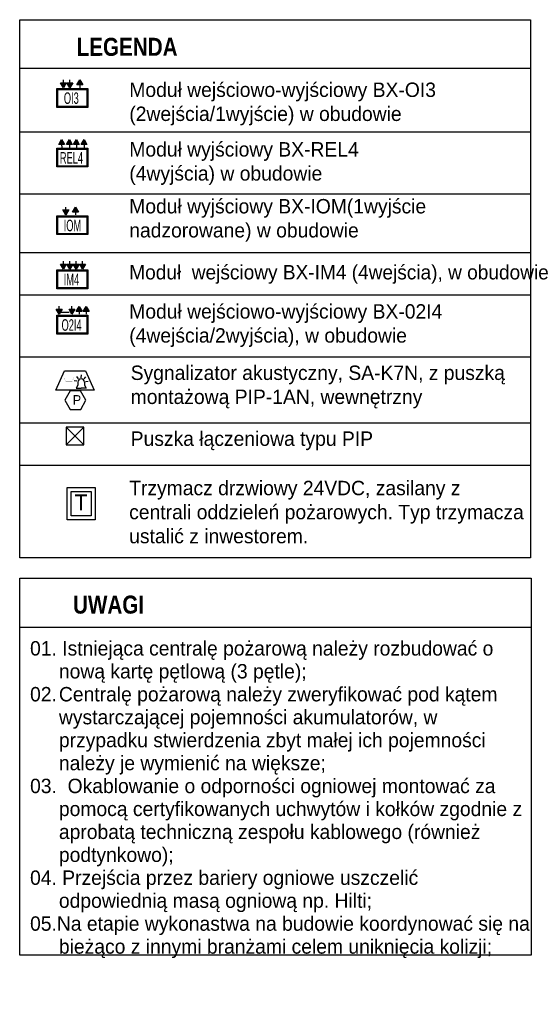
# Model space of a CAD drawing. Header units: millimetres. Extents: x 405 to 2542, y 4022 to 4770.
# Tile 9 of 9: x 2457 to 2542, y 4022 to 4186. Entities that reach past the tile are written whole.
import ezdxf
from ezdxf.enums import TextEntityAlignment as Align

# ---------------------------------------------------------------- set-up
doc = ezdxf.new("R2010")
doc.units = ezdxf.units.MM
for name, color, linetype in [('_TT_ODD_KLAPY', 20, 'Continuous'), ('_TT_opisy', 7, 'Continuous'), ('_TT_SSP_moduły', 94, 'Continuous'), ('_TT_SSP_sygnalizatory', 32, 'Continuous')]:
    doc.layers.add(name, color=color, linetype=linetype)
doc.styles.add('AR-POM', font='txt', dxfattribs={"height": 22})
doc.styles.add('KRIS1', font='txt', dxfattribs={"height": 22})

# ---------------------------------------------------------------- blocks, each defined once
blk = doc.blocks.new('*U75')
for points in [[(-18.6, 40.8), (-24.7, 51.3), (-12.6, 51.3)], [(-5.3, 40.8), (-11.3, 51.3), (0.8, 51.3)], [(15.8, 57.2), (21.9, 46.7), (9.7, 46.7)]]:
    blk.add_hatch(color=0).paths.add_polyline_path(points)
at = {"color": 0}
for p, q in [((-18.6, 51.3), (-18.6, 57.2)), ((-5.3, 51.3), (-5.3, 57.2)), ((15.8, 46.7), (15.8, 40.8))]:
    blk.add_line(p, q, dxfattribs=at)
for points in [[(-18.6, 40.8), (-24.7, 51.3), (-12.6, 51.3)], [(-5.3, 40.8), (-11.3, 51.3), (0.8, 51.3)], [(15.8, 57.2), (21.9, 46.7), (9.7, 46.7)]]:
    blk.add_lwpolyline(points, close=True, dxfattribs=at)
for points in [[(32.3, 0), (-32.3, 0), (-32.3, 39.1), (32.3, 39.1)], [(32.3, 0), (-32.3, 0), (-32.3, 39.1), (32.3, 39.1)], [(-31.3, 38.1), (31.3, 38.1), (31.3, 0.9), (-31.3, 0.9)], [(-31.3, 38.1), (31.3, 38.1), (31.3, 0.9), (-31.3, 0.9)], [(-30.3, 37.1), (30.3, 37.1), (30.3, 1.7), (-30.3, 1.7)], [(-30.3, 37.1), (30.3, 37.1), (30.3, 1.7), (-30.3, 1.7)]]:
    blk.add_lwpolyline(points, close=True)
at = {"color": 0, "insert": (-17.6, 31.2), "char_height": 24, "attachment_point": 1}
blk.add_mtext_dynamic_manual_height_columns('{\\Ftxt|c238;\\W0.6;OI3}', width=68.274, gutter_width=12.5, heights=[0], dxfattribs=at)
at = {"flags": 4}
blk.add_attdef('NRMODUŁU', (42.4, 10.9), '', height=24, dxfattribs=at)
blk = doc.blocks.new('*U77')
for points in [[(-22.2, 57.2), (-16.1, 46.7), (-28.2, 46.7)], [(-6.1, 57.2), (-0.1, 46.7), (-12.2, 46.7)], [(8.4, 57.2), (14.5, 46.7), (2.4, 46.7)], [(24.4, 57.2), (30.5, 46.7), (18.4, 46.7)]]:
    blk.add_hatch(color=0).paths.add_polyline_path(points)
at = {"color": 0}
for p, q in [((-22.2, 46.7), (-22.1, 40.8)), ((-6.1, 46.7), (-6.1, 40.8)), ((8.4, 46.7), (8.4, 40.8)), ((24.4, 46.7), (24.4, 40.8))]:
    blk.add_line(p, q, dxfattribs=at)
for points in [[(-22.2, 57.2), (-16.1, 46.7), (-28.2, 46.7)], [(-6.1, 57.2), (-0.1, 46.7), (-12.2, 46.7)], [(8.4, 57.2), (14.5, 46.7), (2.4, 46.7)], [(24.4, 57.2), (30.5, 46.7), (18.4, 46.7)]]:
    blk.add_lwpolyline(points, close=True, dxfattribs=at)
for points in [[(32.3, 0), (-32.3, 0), (-32.3, 39.1), (32.3, 39.1)], [(-31.3, 38.1), (31.3, 38.1), (31.3, 0.9), (-31.3, 0.9)], [(-30.3, 37.1), (30.3, 37.1), (30.3, 1.7), (-30.3, 1.7)]]:
    blk.add_lwpolyline(points, close=True)
at = {"color": 0, "insert": (-25.9, 31), "char_height": 24, "attachment_point": 1}
blk.add_mtext_dynamic_manual_height_columns('{\\Ftxt|c238;\\W0.6;REL4}', width=68.274, gutter_width=12.5, heights=[0], dxfattribs=at)
at = {"flags": 4}
blk.add_attdef('NRMODUŁU', (42.4, 10.9), '', height=24, dxfattribs=at)
blk = doc.blocks.new('*U78')
for points in [[(-13.4, 40.8), (-19.5, 51.3), (-7.4, 51.3)], [(6.6, 57.3), (12.7, 46.8), (0.6, 46.8)]]:
    blk.add_hatch(color=0).paths.add_polyline_path(points)
at = {"color": 0}
for p, q in [((-13.4, 51.3), (-13.4, 57.2)), ((6.6, 46.8), (6.6, 40.9))]:
    blk.add_line(p, q, dxfattribs=at)
for points in [[(-13.4, 40.8), (-19.5, 51.3), (-7.4, 51.3)], [(6.6, 57.3), (12.7, 46.8), (0.6, 46.8)]]:
    blk.add_lwpolyline(points, close=True, dxfattribs=at)
for points in [[(32.3, 0), (-32.3, 0), (-32.3, 39.1), (32.3, 39.1)], [(-31.3, 38.1), (31.3, 38.1), (31.3, 0.9), (-31.3, 0.9)], [(-30.3, 37.1), (30.3, 37.1), (30.3, 1.8), (-30.3, 1.8)]]:
    blk.add_lwpolyline(points, close=True)
at = {"color": 0, "insert": (-17.9, 31.1), "char_height": 24, "attachment_point": 1}
blk.add_mtext_dynamic_manual_height_columns('{\\Ftxt|c238;\\W0.6;IOM}', width=68.274, gutter_width=12.5, heights=[0], dxfattribs=at)
at = {"flags": 4}
blk.add_attdef('NRMODUŁU', (42.4, 10.9), '', height=24, dxfattribs=at)
blk = doc.blocks.new('*U79')
for points in [[(-18.6, 40.8), (-24.7, 51.3), (-12.6, 51.3)], [(-5.3, 40.8), (-11.3, 51.3), (0.8, 51.3)], [(8.1, 40.8), (2, 51.3), (14.2, 51.3)], [(21.5, 40.8), (15.4, 51.3), (27.5, 51.3)]]:
    blk.add_hatch(color=0).paths.add_polyline_path(points)
at = {"color": 0}
for p, q in [((-18.6, 51.3), (-18.6, 57.2)), ((-5.3, 51.3), (-5.3, 57.2)), ((8.1, 51.3), (8.1, 57.2)), ((21.5, 51.3), (21.5, 57.2))]:
    blk.add_line(p, q, dxfattribs=at)
for points in [[(-18.6, 40.8), (-24.7, 51.3), (-12.6, 51.3)], [(-5.3, 40.8), (-11.3, 51.3), (0.8, 51.3)], [(8.1, 40.8), (2, 51.3), (14.2, 51.3)], [(21.5, 40.8), (15.4, 51.3), (27.5, 51.3)]]:
    blk.add_lwpolyline(points, close=True, dxfattribs=at)
for points in [[(32.3, 0), (-32.3, 0), (-32.3, 39.1), (32.3, 39.1)], [(-31.3, 38.1), (31.3, 38.1), (31.3, 0.9), (-31.3, 0.9)], [(-30.3, 37.1), (30.3, 37.1), (30.3, 1.7), (-30.3, 1.7)]]:
    blk.add_lwpolyline(points, close=True)
at = {"color": 0, "insert": (-17.9, 31.1), "char_height": 24, "attachment_point": 1}
blk.add_mtext_dynamic_manual_height_columns('{\\Ftxt|c238;\\W0.6;IM4}', width=68.274, gutter_width=12.5, heights=[0], dxfattribs=at)
at = {"flags": 4}
blk.add_attdef('NRMODUŁU', (42.4, 10.9), '', height=24, dxfattribs=at)
blk = doc.blocks.new('BX-O2I4')
for points in [[(-219, 331), (-268, 415), (-171, 415)], [(-7, 331), (-55, 415), (42, 415)], [(113, 459), (162, 375), (65, 375)], [(230, 459), (278, 375), (181, 375)]]:
    blk.add_hatch(color=256).paths.add_polyline_path(points)
for p, q in [((-219, 415), (-219, 463)), ((-189, 364), (-53, 364)), ((-7, 415), (-7, 463)), ((113, 375), (113, 328)), ((230, 375), (230, 328))]:
    blk.add_line(p, q)
for points in [[(-219, 331), (-268, 415), (-171, 415)], [(-7, 331), (-55, 415), (42, 415)], [(113, 459), (162, 375), (65, 375)], [(230, 459), (278, 375), (181, 375)], [(259, 0), (-259, 0), (-259, 313), (259, 313)], [(-251, 305), (251, 305), (251, 8), (-251, 8)], [(-243, 297), (243, 297), (243, 14), (-243, 14)]]:
    blk.add_lwpolyline(points, close=True)
at = {"color": 0, "insert": (-179, 246), "char_height": 192, "attachment_point": 1}
blk.add_mtext_dynamic_manual_height_columns('{\\Ftxt|c238;\\W0.6;O2I4}', width=68.27, gutter_width=12.5, heights=[0], dxfattribs=at)
at = {"flags": 4}
blk.add_attdef('NRMODUŁU', (339, 87), '', height=192, dxfattribs=at)
blk = doc.blocks.new('PUSZKA PIP')
at = {"color": 1}
blk.add_lwpolyline([(1.13, -1.99), (2.23, -0.08), (1.12, 1.84), (-1.09, 1.84), (-2.19, -0.08), (-1.08, -1.99)], close=True, dxfattribs=at)
at = {"color": 1, "insert": (-0.55, 0.97), "char_height": 2, "attachment_point": 1}
blk.add_mtext_dynamic_manual_height_columns('P', width=1.9427, gutter_width=10, heights=[0], dxfattribs=at)
blk = doc.blocks.new('*U100')
blk.add_lwpolyline([(0, -66), (0, 66)])
blk = doc.blocks.new('*U99')
at = {"color": 0, "linetype": 'ByBlock', "lineweight": -2, "transparency": 16777216}
for p, rotation in [((-211292, -321300), 40.00000000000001), ((-211386, -321462), 80.00000000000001), ((-211353, -321647), 120), ((-211209, -321768), 160)]:
    blk.add_blockref('*U100', p, dxfattribs=dict(at, rotation=rotation))
blk.add_blockref('*U100', (-211116, -321235), dxfattribs=at)
blk = doc.blocks.new('sygnalizator optyczno-akustyczny')
blk.add_lwpolyline([(-505, 920), (505, 920), (905, 0), (-905, 0)], close=True)
at = {"const_width": 4.5}
blk.add_lwpolyline([(-448, 426), (-529, 601), (-539, 624), (-131, 624), (-41, 624), (-131, 426)], dxfattribs=at)
blk.add_lwpolyline([(-448, 98), (-131, 98), (-131, 426), (-448, 426)], close=True, dxfattribs=at)
for points in [[(135, 382), (135, 240), (56, 98), (56, 98), (294, 98)], [(453, 382), (453, 240), (532, 98), (532, 98), (294, 98)]]:
    blk.add_lwpolyline(points)
blk.add_arc((294, 382), 159, 0, 180)
at = {"rotation": 278.5478485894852}
blk.add_blockref('*U99', (349612, -160601), dxfattribs=at)
at = {"flags": 12}
blk.add_attdef('NRELEMENTU', (1237, 39, 173), '', height=180, rotation=90, dxfattribs=at)
blk = doc.blocks.new('trzymacz')
for points in [[(234, 534), (234, 0), (-230, 0), (-230, 534)], [(170, 470), (170, 64), (-167, 64), (-167, 470)]]:
    blk.add_lwpolyline(points, close=True)
at = {"style": 'AR-POM'}
blk.add_text('T', height=263, dxfattribs=at).set_placement((0, 288), align=Align.MIDDLE_CENTER)

msp = doc.modelspace()

# ---------------------------------------------------------------- linework, layer by layer
at = {"color": 1, "ltscale": 10}
msp.add_lwpolyline([(2465.07, 4115.43), (2468.01, 4115.43), (2468.01, 4118.37), (2465.07, 4118.37)], close=True, dxfattribs=at)
for points in [[(2465.07, 4118.37), (2468.01, 4115.43)], [(2468.01, 4118.37), (2465.07, 4115.43)]]:
    msp.add_lwpolyline(points, dxfattribs=at)
at = {"layer": '_TT_opisy', "linetype": 'Continuous'}
for p, q in [((2457.35, 4178.11), (2542.33, 4178.11)), ((2457.35, 4178.11), (2542.33, 4178.11)), ((2457.35, 4178.11), (2542.33, 4178.11)), ((2457.35, 4167.54), (2542.33, 4167.54)), ((2457.35, 4157.21), (2542.33, 4157.21)), ((2457.35, 4147.42), (2542.33, 4147.42)), ((2457.35, 4140.41), (2542.33, 4140.41)), ((2457.35, 4130.08), (2542.33, 4130.08)), ((2457.35, 4119.1), (2542.33, 4119.1)), ((2457.35, 4112), (2542.33, 4112)), ((2457.47, 4085.04), (2542.45, 4085.04))]:
    msp.add_line(p, q, dxfattribs=at)
for points in [[(2457.35, 4186.2), (2542.33, 4186.2), (2542.33, 4096.62), (2457.35, 4096.62)], [(2457.35, 4093.21), (2542.45, 4093.21), (2542.45, 4030.42), (2457.35, 4030.42)]]:
    msp.add_lwpolyline(points, close=True, dxfattribs=at)

# ---------------------------------------------------------------- block references
at = {"color": 1, "xscale": 0.8, "yscale": 0.8, "zscale": 0.8}
msp.add_blockref('PUSZKA PIP', (2466.59, 4122.91), dxfattribs=at)
at = {"layer": '_TT_ODD_KLAPY', "xscale": 0.01, "yscale": 0.01, "zscale": 0.01}
msp.add_blockref('trzymacz', (2467.56, 4102.95), dxfattribs=at)
at = {"layer": '_TT_SSP_moduły'}
for name, p, xscale, yscale, zscale in [('*U75', (2466.1, 4171.6), 0.08000000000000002, 0.08000000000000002, 0.08000000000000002), ('*U77', (2466.1, 4161.68), 0.08000000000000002, 0.08000000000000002, 0.08000000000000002), ('*U78', (2466.1, 4150.41), 0.08000000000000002, 0.08000000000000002, 0.08000000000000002), ('*U79', (2466.1, 4141.41), 0.08000000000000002, 0.08000000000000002, 0.08000000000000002), ('BX-O2I4', (2466.1, 4133.86), 0.01, 0.01, 0.01)]:
    msp.add_blockref(name, p, dxfattribs=dict(at, xscale=xscale, yscale=yscale, zscale=zscale))
at = {"layer": '_TT_SSP_sygnalizatory', "xscale": 0.003500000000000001, "yscale": 0.003500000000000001, "zscale": 0.003500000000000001}
msp.add_blockref('sygnalizator optyczno-akustyczny', (2466.55, 4124.52), dxfattribs=at)

# ---------------------------------------------------------------- texts
at = {"layer": '_TT_opisy', "lineweight": 0, "char_height": 3, "width": 104.2134, "attachment_point": 5, "rotation": 0.0019}
for s, insert in [('{\\fArial Narrow|b1|i0|c238|p34;LEGENDA}', (2475.21, 4181.66)), ('{\\fArial Narrow|b1|i0|c238|p34;UWAGI}', (2472.13, 4088.79))]:
    msp.add_mtext(s, dxfattribs=dict(at, insert=insert))
at = {"layer": '_TT_opisy', "ltscale": 0.002, "char_height": 2.4, "style": 'KRIS1'}
for s, insert, width, attachment_point in [('Moduł wejściowo-wyjściowy BX-OI3\\P(2wejścia/1wyjście) w obudowie', (2475.58, 4172.17), 67.9172, 4), ('Moduł wyjściowy BX-REL4\\P(4wyjścia) w obudowie', (2475.58, 4162.25), 67.9172, 4), ('Moduł wyjściowy BX-IOM(1wyjście nadzorowane) w obudowie', (2475.57, 4152.78), 67.9172, 4), ('Moduł  wejściowy BX-IM4 (4wejścia), w obudowie', (2475.57, 4143.79), 67.9172, 4), ('Moduł wejściowo-wyjściowy BX-02I4 (4wejścia/2wyjścia), w obudowie', (2475.57, 4138.83), 66.3026, 1), ('Sygnalizator akustyczny, SA-K7N, z puszką montażową PIP-1AN, wewnętrzny', (2475.81, 4128.61), 65.4705, 1), ('Puszka łączeniowa typu PIP', (2475.81, 4117.64), 65.4705, 1), ('Trzymacz drzwiowy 24VDC, zasilany z centrali oddzieleń pożarowych. Typ trzymacza ustalić z inwestorem.', (2475.56, 4109.42), 65.9683, 1)]:
    msp.add_mtext(s, dxfattribs=dict(at, insert=insert, width=width, attachment_point=attachment_point))
at = {"layer": '_TT_opisy', "ltscale": 0.002, "insert": (2454.27, 4082.73), "char_height": 2.4, "width": 87.99, "attachment_point": 1, "line_spacing_factor": 0.954545, "style": 'KRIS1'}
msp.add_mtext('\\pxi-2,l4,t4,20;01. Istniejąca centralę pożarową należy rozbudować o nową kartę pętlową (3 pętle);\\P02.^ICentralę pożarową należy zweryfikować pod kątem wystarczającej pojemności akumulatorów, w przypadku stwierdzenia zbyt małej ich pojemności należy je wymienić na większe;\\P03.  Okablowanie o odporności ogniowej montować za pomocą certyfikowanych uchwytów i kołków zgodnie z aprobatą techniczną zespołu kablowego (również podtynkowo);\\P04. Przejścia przez bariery ogniowe uszczelić odpowiednią masą ogniową np. Hilti;\\P05.Na etapie wykonastwa na budowie koordynować się na bieżąco z innymi branżami celem uniknięcia kolizji;', dxfattribs=at)

doc.saveas('drawing.dxf')
